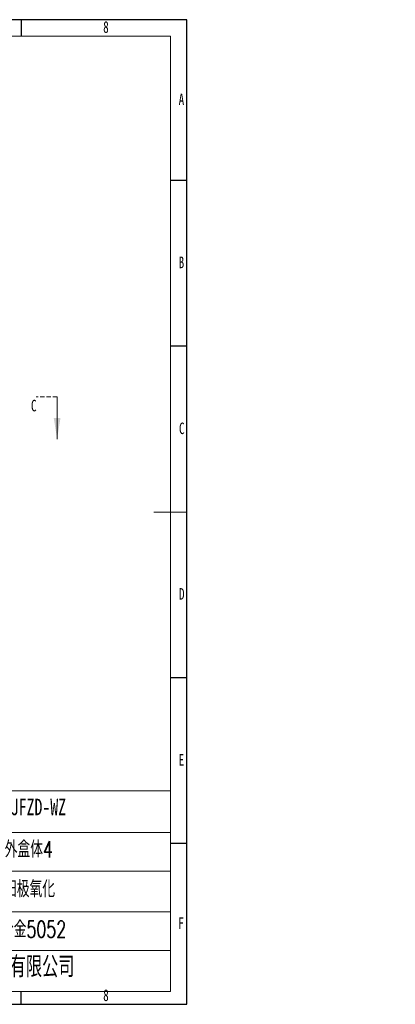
# Model space of a CAD drawing. Header units: millimetres. Extents: x -8 to 916, y -4 to 297.
# Tile 4 of 5: x 370 to 483, y 0 to 297. Entities that reach past the tile are written whole.
import ezdxf

# ---------------------------------------------------------------- set-up
doc = ezdxf.new("R2010")
doc.units = ezdxf.units.MM
doc.linetypes.add('HIDDEN', pattern=[1.905, 1.27, -0.635])
for name, color, linetype in [('10', 7, 'Continuous'), ('5', 7, 'Continuous'), ('9', 7, 'Continuous')]:
    doc.layers.add(name, color=color, linetype=linetype)
doc.styles.add('SLDTEXTSTYLE0', font='TXT', dxfattribs={"width": 0.7})
doc.styles.add('SLDTEXTSTYLE1', font='TXT', dxfattribs={"width": 0.7, "bigfont": 'bigfont'})

# ---------------------------------------------------------------- blocks, each defined once
blk = doc.blocks.new('SW_NOTE_0')
at = {"layer": '10', "color": 0, "attachment_point": 1, "style": 'SLDTEXTSTYLE1'}
for s, insert, char_height in [('1\\M+18141\\M+1955C\\M+196CA\\M+195BD\\M+190AE\\M+18141\\M+19DD9锐\\M+18A70\\M+18141\\M+19DD9\\M+196D1\\M+18E68\\M+18141\\M+19DD9划\\M+18DAD\\M+18141\\M+19DD9变\\M+18C60', (0, 9.55), 7.40833), ('2\\M+18141\\M+18F8A\\M+1974C\\M+196A2\\M+1928D\\M+18EDA\\M+190A1\\M+18CF6\\M+18DB7\\M+18BCF\\M+188C2GB/T1084-2400f级\\M+189C1\\M+18D48', (0, -1.83), 7.40833), ('3\\M+18141\\M+196A2\\M+1928D\\M+18D45\\M+188CA\\M+18CF6\\M+18DB7\\M+18BCF\\M+188C2\\M+1817D0.1', (0, -13.21), 7.4083), ('5\\M+18141\\M+196A2\\M+1928D\\M+18EDA\\M+190A1\\M+18E51\\M+18FC6SERP\\M+195B6\\M+18C8F\\M+189C1\\M+18D48', (0, -35.96), 7.4083)]:
    blk.add_mtext(s, dxfattribs=dict(at, insert=insert, char_height=char_height))

msp = doc.modelspace()

# ---------------------------------------------------------------- linework, layer by layer
at = {"color": 7, "linetype": 'HIDDEN', "lineweight": 0}
msp.add_line((380.79966218, 183.21927669), (374.44966218, 183.21927669), dxfattribs=at)
at = {"color": 7, "linetype": 'Continuous', "lineweight": 0}
msp.add_line((380.79966218, 183.21927669), (380.79966218, 170.51927669), dxfattribs=at)
msp.add_solid([(380.79966218, 170.51927669), (381.81566218, 176.86927669), (379.78366218, 176.86927669)], dxfattribs=at)
at = {"layer": '10', "lineweight": 15}
for p, q in [((188.67854555, 64.4299422), (415, 64.4299422)), ((188.67854555, 51.80985576), (415, 51.80985576)), ((188.67854555, 40.19233422), (415, 40.19233422)), ((188.67854555, 27.93177504), (415, 27.93177504)), ((188.67854555, 16.20972922), (415, 16.20972922))]:
    msp.add_line(p, q, dxfattribs=at)
at = {"layer": '5'}
for p, q in [((370, 297), (370, 292)), ((420, 248.5), (415, 248.5)), ((420, 198.5), (415, 198.5)), ((420, 98.5), (415, 98.5)), ((420, 48.5), (415, 48.5)), ((370, 0), (370, 3.8961968))]:
    msp.add_line(p, q, dxfattribs=at)
at = {"layer": '5', "color": 7, "lineweight": 15}
for p, q in [((415, 292), (25, 292)), ((415, 3.8961968), (415, 292)), ((0, 3.8961968), (415, 3.8961968))]:
    msp.add_line(p, q, dxfattribs=at)
at = {"layer": '5', "lineweight": 15}
msp.add_line((420, 148.5), (410, 148.5), dxfattribs=at)
at = {"layer": '9', "color": 7}
for p, q in [((420, 297), (0, 297)), ((420, 148.5), (420, 297)), ((420, 0), (420, 148.5)), ((0, 0), (420, 0))]:
    msp.add_line(p, q, dxfattribs=at)

# ---------------------------------------------------------------- block references
at = {"layer": '10'}
msp.add_blockref('SW_NOTE_0', (32.80506805, 57.3718725), dxfattribs=at)

# ---------------------------------------------------------------- texts
at = {"color": 7, "linetype": 'Continuous', "insert": (372.91566404, 182.35377087), "char_height": 3.5, "attachment_point": 1, "style": 'SLDTEXTSTYLE0'}
msp.add_mtext('C', dxfattribs=at)
at = {"layer": '10'}
for s, insert, char_height, attachment_point, style in [('8', (395.54687502, 296.54267083), 3.5, 2, 'SLDTEXTSTYLE0'), ('A', (418.32031252, 274.73642786), 3.5, 2, 'SLDTEXTSTYLE0'), ('B', (418.32031252, 225.54267083), 3.5, 2, 'SLDTEXTSTYLE0'), ('C', (418.42725694, 175.48642786), 3.5, 2, 'SLDTEXTSTYLE0'), ('D', (418.42968752, 125.54267083), 3.5, 2, 'SLDTEXTSTYLE0'), ('E', (418.31788194, 75.48642786), 3.5, 2, 'SLDTEXTSTYLE0'), ('产\\M+19569\\M+196BC\\M+18FCC', (311.94614816, 61.9152771), 6.35, 1, 'SLDTEXTSTYLE1'), ('单\\M+18AF7\\M+19770\\M+197CA', (251.83662745, 61.15707779), 6.35, 1, 'SLDTEXTSTYLE1'), ('订单\\M+19094\\M+197CA', (283.16430476, 61.15707779), 6.35, 1, 'SLDTEXTSTYLE1'), ('WRJFZD-WZ', (362.0777945, 62.04590527), 5, 1, 'SLDTEXTSTYLE0'), ('\\M+197EB\\M+18C8F\\M+196BC\\M+18FCC', (311.95790704, 49.58303303), 6.35, 1, 'SLDTEXTSTYLE1'), ('\\M+18A4F\\M+1E1B4\\M+191CC4', (364.98751538, 49.2576222), 5, 1, 'SLDTEXTSTYLE1'), ('\\M+1955C\\M+196CA处\\M+1979D', (311.95790704, 37.45105451), 6.35, 1, 'SLDTEXTSTYLE1'), ('\\M+1FC4B\\M+19046阳极氧\\M+189BB', (357.08314662, 37.28222202), 5, 1, 'SLDTEXTSTYLE1'), ('铝\\M+18D87\\M+18BE05052', (359.99286842, 25.14931232), 5, 1, 'SLDTEXTSTYLE1'), ('F', (418.22430554, 26.23642786), 3.5, 2, 'SLDTEXTSTYLE0'), ('\\M+19BF6东\\M+18FBC\\M+19581\\M+194F7\\M+19467\\M+18B5A术\\M+1974C\\M+18CC0\\M+18CF6\\M+18E69', (327.36926871, 14.48697133), 6.35, 1, 'SLDTEXTSTYLE1'), ('8', (395.54687502, 4.48642786), 3.5, 2, 'SLDTEXTSTYLE0')]:
    msp.add_mtext(s, dxfattribs=dict(at, insert=insert, char_height=char_height, attachment_point=attachment_point, style=style))

doc.saveas('drawing.dxf')
